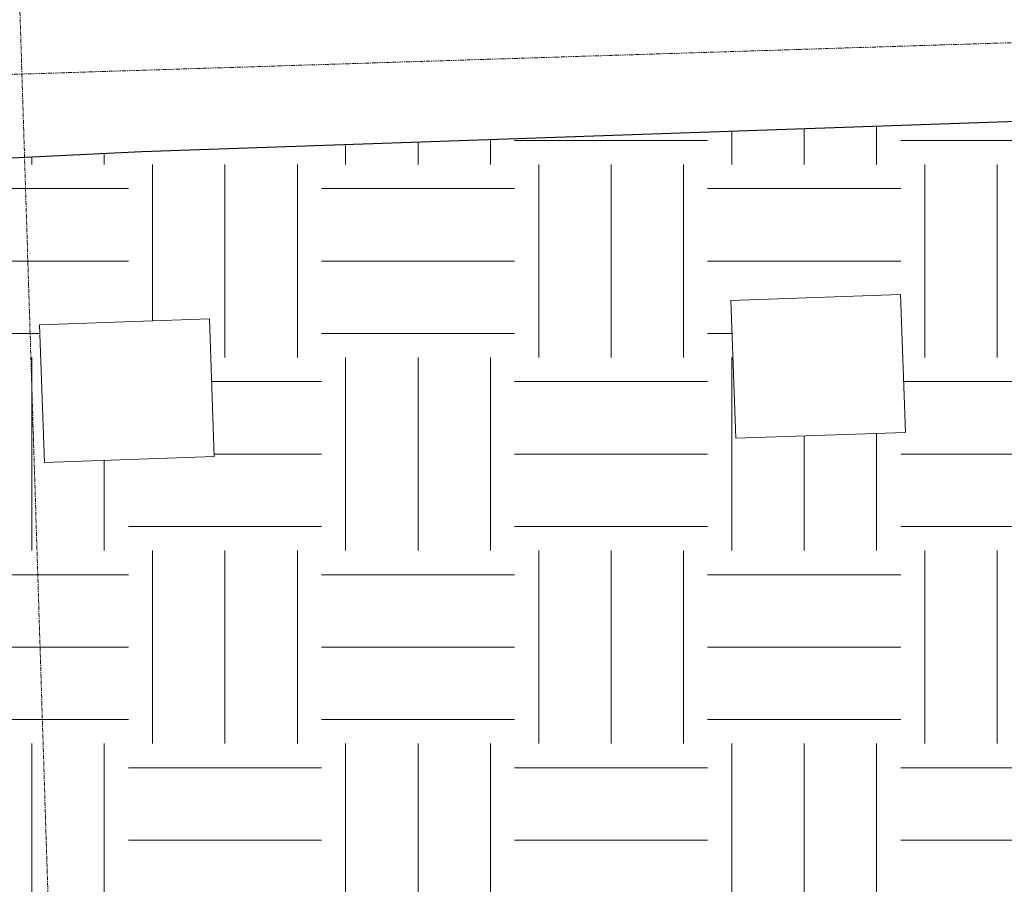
# Model space of a CAD drawing. Header units: millimetres. Extents: x 853417 to 929373, y -433185 to -369260.
# Tile 63 of 228: x 866058 to 869296, y -420549 to -417705. Entities that reach past the tile are written whole.
import ezdxf

# ---------------------------------------------------------------- set-up
doc = ezdxf.new("R2010")
doc.units = ezdxf.units.MM
doc.linetypes.add('Grid Line', pattern=[22.225, 12.7, -3.175, 3.175, -3.175])
for name, color, linetype, lineweight in [('I-FURN', 7, 'Continuous', 9), ('KOKO-FLOR-PATT', 7, 'Continuous', 9), ('KOKO-GRID', 7, 'Continuous', 9), ('KOKO-WALL', 7, 'Continuous', 9), ('KOKO_WALL', 7, 'Continuous', 9)]:
    doc.layers.add(name, color=color, linetype=linetype, lineweight=lineweight)

# ---------------------------------------------------------------- blocks, each defined once
blk = doc.blocks.new('Ol_olev sisesein 8 - SS-01-1455119-1 korrus_SA_kunstihanke plaan')
at = {"layer": 'KOKO-WALL', "lineweight": 25}
for p, q in [((445384.9, 852774.5), (445372.1, 857080.3)), ((445411.4, 851154.7), (445384.9, 852774.5))]:
    blk.add_line(p, q, dxfattribs=at)
blk = doc.blocks.new('Furniture_Chairs-Stools-Benches_inoff_Bizz-high-with-wheels - Default-3473614-1 korrus_SA_kunstihanke plaan')
at = {"layer": 'I-FURN'}
for p, q in [((-187.9, 308.7), (265.9, 308.7)), ((-187.9, -250.1), (-187.9, 308.7)), ((265.9, 308.7), (265.9, -250.1)), ((265.9, -250.1), (-187.9, -250.1))]:
    blk.add_line(p, q, dxfattribs=at)
blk = doc.blocks.new('Furniture_Chairs-Stools-Benches_inoff_Bizz-high-with-wheels - Default-2460235-1 korrus_SA_kunstihanke plaan')
at = {"layer": 'I-FURN'}
for p, q in [((265.9, 250.1), (-187.9, 250.1)), ((-187.9, 250.1), (-187.9, -308.7)), ((265.9, -308.7), (265.9, 250.1)), ((-187.9, -308.7), (265.9, -308.7))]:
    blk.add_line(p, q, dxfattribs=at)

msp = doc.modelspace()

# ---------------------------------------------------------------- hatches: boundary and pattern name
at = {"layer": 'KOKO-FLOR-PATT', "true_color": 0x800000}
h = msp.add_hatch(dxfattribs=at)
h.set_pattern_fill('FP_21', color=16, style=0, pattern_type=2)
h.set_pattern_definition([(0, (463824.66, -1284242.16), (635, 635), [635, -635]), (0, (463824.66, -1284004.04), (635, 635), [635, -635]), (0, (463824.66, -1283765.9), (635, 635), [635, -635]), (90, (463904.03, -1283686.54), (-635, 635), [635, -635]), (90, (464142.16, -1283686.54), (-635, 635), [635, -635]), (90, (464380.3, -1283686.54), (-635, 635), [635, -635])])
h.paths.add_polyline_path([(864389.7, -421255.4), (866869.6, -421191.7), (870787, -421047.6), (870784.9, -421045.7), (870778.7, -420834.8), (870799.4, -420832.2), (870839.7, -420831), (870839.2, -420815), (870881.2, -420813.8), (870881.2, -420802.8), (870899.8, -420802.3), (870899.7, -420798.2), (870876.8, -420800), (870877.1, -420810.9), (870839.1, -420812), (870812.1, -419880.4), (870849.8, -419879.3), (870852.2, -419891.2), (870873.1, -419890.6), (870871, -419886.7), (870854, -419887.2), (870851.5, -419876.2), (870811.7, -419877.4), (870811.2, -419861.4), (870750.2, -419861.2), (870745.9, -419648.2), (870850.9, -419644.7), (870827.4, -418845.5), (870842.4, -418844.5), (870818.9, -418047.3), (870764.8, -418049), (870762.9, -417989), (866459.7, -418138.2), (864841.6, -418216.1), (864390.8, -421248)], flags=0)
h.paths.add_polyline_path([(867179.3, -421174.6), (867164.1, -420733.3), (868363.4, -420692.1), (868363.2, -420686.1), (869562.7, -420644.9), (869577.9, -421086.1), (868378.5, -421127.4), (868378.8, -421133.3), (867350.4, -421168.7)], flags=0)
h.paths.add_polyline_path([(870783.4, -420856.7), (870799.4, -420856.2), (870799.2, -420850.2), (870783.2, -420850.7), (870783.4, -420856.4)], flags=0)
h.paths.add_polyline_path([(870873.9, -420839.4), (870889.9, -420838.9), (870889.7, -420832.9), (870873.7, -420833.4), (870873.9, -420839.2)], flags=0)
h.paths.add_polyline_path([(870785.6, -420099.7), (870794.9, -420100.9), (870794.8, -420098.8), (870786, -420099.7)], flags=0)
h.paths.add_polyline_path([(870786, -420090.4), (870782, -420091.7), (870785.8, -420095.1), (870786, -420090.5)], flags=0)
h.paths.add_polyline_path([(870790.1, -420111.8), (870782, -420106.8), (870773, -420094.9), (870775.2, -420090.7), (870772.5, -420090.5), (870771.3, -420006.7), (870774.4, -420004.7), (870770.5, -420001.6), (870775.5, -419993.6), (870787.4, -419984.6), (870791.5, -419986.7), (870791.7, -419985.3), (870812.1, -419986.7), (870811.2, -420000.3), (870791.9, -419998.8), (870790.2, -419993.7), (870782.6, -419997.1), (870781.4, -420006.4), (870788.1, -420006.4), (870789.3, -420090.3), (870786.1, -420090.5), (870795, -420098.8), (870805.4, -420100.6), (870805.5, -420107.4), (870795, -420105.7), (870790.3, -420111.5)], flags=0)
h.paths.add_polyline_path([(870783.5, -420006.4), (870783.8, -419997.2), (870790.2, -419999.4), (870783.6, -420006.3)], flags=0)
h.paths.add_polyline_path([(870845.1, -419857), (870861.1, -419856.5), (870860.9, -419850.5), (870844.9, -419851), (870845.1, -419856.8)], flags=0)
h.paths.add_polyline_path([(870753.7, -419845.1), (870769.7, -419844.6), (870769.5, -419838.6), (870753.5, -419839.1)], flags=0)
h.paths.add_polyline_path([(866139.1, -419161.5), (866123.2, -418708), (866681.7, -418688.4), (866697.6, -419141.9), (866459.7, -419150.3)], flags=0)
h.paths.add_polyline_path([(868412.4, -419081.8), (868396.5, -418628.2), (868954.9, -418608.6), (868970.8, -419062.2)], flags=0)

# ---------------------------------------------------------------- linework, layer by layer
at = {"layer": 'KOKO-GRID', "linetype": 'Grid Line'}
for p, q in [((866483.5, -431087.1), (864622.9, -372401.8)), ((887844, -417193), (856107.9, -418199.2))]:
    msp.add_line(p, q, dxfattribs=at)

# ---------------------------------------------------------------- block references
at = {"layer": 'I-FURN'}
for name, p, rotation in [('Furniture_Chairs-Stools-Benches_inoff_Bizz-high-with-wheels - Default-3473614-1 korrus_SA_kunstihanke plaan', (868714.4, -418883.1), 92.0101546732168), ('Furniture_Chairs-Stools-Benches_inoff_Bizz-high-with-wheels - Default-2460235-1 korrus_SA_kunstihanke plaan', (866382.4, -418965), 92.01015467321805)]:
    msp.add_blockref(name, p, dxfattribs=dict(at, rotation=rotation))
at = {"layer": 'KOKO_WALL', "rotation": 271.815909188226}
msp.add_blockref('Ol_olev sisesein 8 - SS-01-1455119-1 korrus_SA_kunstihanke plaan', (0, 0), dxfattribs=at)

doc.saveas('drawing.dxf')
